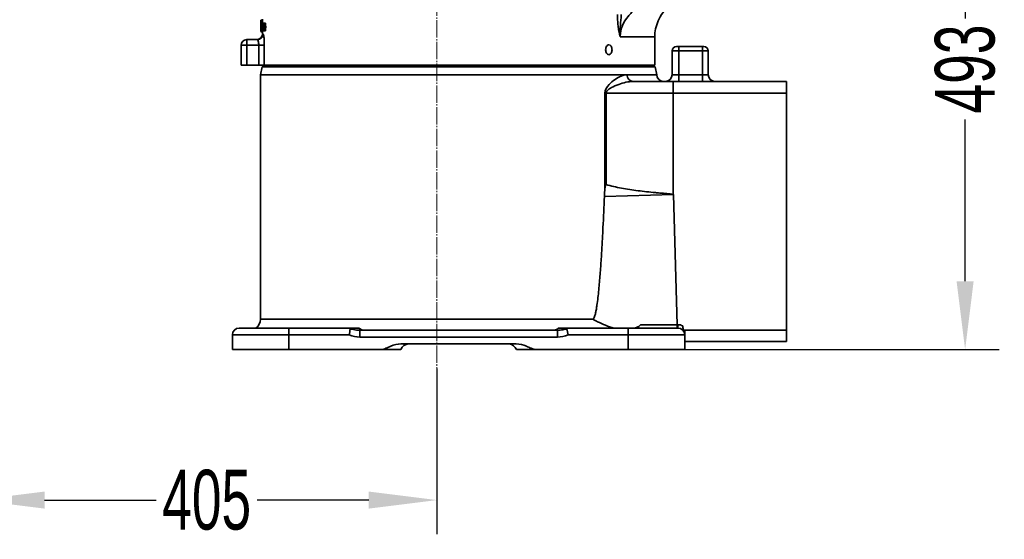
# Model space of a CAD drawing. Header units: millimetres. Extents: x -2477 to 2632, y -1575 to 1890.
# Tile 4 of 9: x -665 to 201, y -117 to 340. Entities that reach past the tile are written whole.
import ezdxf

# ---------------------------------------------------------------- set-up
doc = ezdxf.new("R2010")
doc.units = ezdxf.units.MM
doc.header["$PDSIZE"] = -5
doc.linetypes.add('SLD-中心线', pattern=[19.05, 15.24, -1.27, 1.27, -1.27])
doc.linetypes.add('点画线', pattern=[18, 12, -2, 2, -2])
doc.layers.get('0').update_dxf_attribs({"lineweight": 35})
doc.layers.add('中心线层', color=1, linetype='点画线', lineweight=18)
doc.layers.add('尺寸线层', color=3, linetype='Continuous', lineweight=18)
doc.styles.add('标准', font='txt', dxfattribs={"width": 0.667})
doc.dimstyles.new('标准', dxfattribs={"dimscale": 15, "dimtxt": 3.5, "dimasz": 4, "dimexe": 2, "dimexo": 0, "dimtad": 1, "dimdsep": 46, "dimtxsty": '标准', "dimblk": '_CAXARROW', "dimcen": 0, "dimdle": 6, "dimazin": 2, "dimtfac": 0.707107, "dimtdec": 3, "dimtmove": 2, "dimatfit": 3, "dimfxl": 1, "dimfrac": 2, "dimtolj": 1, "dimarcsym": 1})

# ---------------------------------------------------------------- blocks, each defined once
blk = doc.blocks.new('_CAXARROW')
blk.add_hatch(color=0).paths.add_polyline_path([(0, 0), (-1, 0.125), (-1, -0.125)], flags=0)
blk = doc.blocks.new('*D51')
at = {"layer": 'Defpoints', "color": 0, "transparency": 16777216}
for p in [(-1098.07, 543.04), (-1098.07, 543.04), (-448.07, 543.04), (-956.95, 437.93), (-703, -21.67)]:
    blk.add_point(p, dxfattribs=at)
at = {"layer": '尺寸线层', "color": 0, "linetype": 'Continuous', "lineweight": -2, "transparency": 16777216}
blk.add_arc((-1098.07, 543.04), 175.96, 324.60886, 340.36745, dxfattribs=at)
at = {"layer": '尺寸线层', "color": 0, "lineweight": -2, "transparency": 16777216, "xscale": 60, "yscale": 60, "zscale": 60}
for p, rotation in [((-922.1, 543.04), 80.18372672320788), ((-997.2, 398.86), 224.7925916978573)]:
    blk.add_blockref('_CAXARROW', p, dxfattribs=dict(at, rotation=rotation))
at = {"layer": '尺寸线层', "color": 0, "transparency": 16777216, "insert": (-856.45, 440.49), "char_height": 52.5, "attachment_point": 5, "style": '标准', "bg_fill": 3, "box_fill_scale": 1.1, "bg_fill_color": 256, "bg_fill_true_color": 13158600, "bg_fill_transparency": 0}
blk.add_mtext('\\A1;55%%D', dxfattribs=at)
blk = doc.blocks.new('*D43')
at = {"layer": 'Defpoints', "color": 0, "transparency": 16777216}
for p in [(-298.07, 33.52), (-702.98, -21.66), (-298.07, -82.25)]:
    blk.add_point(p, dxfattribs=at)
at = {"layer": '尺寸线层', "color": 0, "linetype": 'Continuous', "lineweight": -2, "transparency": 16777216}
for p, q in [((-298.07, 33.52), (-298.07, -112.25)), ((-702.98, -21.66), (-702.98, -112.25)), ((-642.98, -82.25), (-545.01, -82.25)), ((-358.07, -82.25), (-456.03, -82.25))]:
    blk.add_line(p, q, dxfattribs=at)
at = {"layer": '尺寸线层', "color": 0, "lineweight": -2, "transparency": 16777216, "xscale": 60, "yscale": 60, "zscale": 60, "rotation": 180}
blk.add_blockref('_CAXARROW', (-702.98, -82.25), dxfattribs=at)
at = {"layer": '尺寸线层', "color": 0, "lineweight": -2, "transparency": 16777216, "xscale": 60, "yscale": 60, "zscale": 60}
blk.add_blockref('_CAXARROW', (-298.07, -82.25), dxfattribs=at)
at = {"layer": '尺寸线层', "color": 0, "transparency": 16777216, "insert": (-500.52, -82.25), "char_height": 52.5, "attachment_point": 5, "style": '标准', "bg_fill": 3, "box_fill_scale": 1.1, "bg_fill_color": 256, "bg_fill_true_color": 13158600, "bg_fill_transparency": 0}
blk.add_mtext('\\A1;405', dxfattribs=at)
blk = doc.blocks.new('*D54')
at = {"layer": 'Defpoints', "color": 0, "transparency": 16777216}
for p in [(-448.07, 543.04), (-80.29, 50.02), (166.19, 50.02)]:
    blk.add_point(p, dxfattribs=at)
at = {"layer": '尺寸线层', "color": 0, "linetype": 'Continuous', "lineweight": -2, "transparency": 16777216}
for p, q in [((-448.07, 543.04), (196.19, 543.04)), ((166.19, 483.04), (166.19, 341.02)), ((166.19, 110.02), (166.19, 252.04)), ((-80.29, 50.02), (196.19, 50.02))]:
    blk.add_line(p, q, dxfattribs=at)
at = {"layer": '尺寸线层', "color": 0, "lineweight": -2, "transparency": 16777216, "xscale": 60, "yscale": 60, "zscale": 60}
for p, rotation in [((166.19, 543.04), 90), ((166.19, 50.02), 270)]:
    blk.add_blockref('_CAXARROW', p, dxfattribs=dict(at, rotation=rotation))
at = {"layer": '尺寸线层', "color": 0, "transparency": 16777216, "insert": (166.19, 296.53), "char_height": 52.5, "attachment_point": 5, "rotation": 90, "style": '标准', "bg_fill": 3, "box_fill_scale": 1.1, "bg_fill_color": 256, "bg_fill_true_color": 13158600, "bg_fill_transparency": 0}
blk.add_mtext('\\A1;493', dxfattribs=at)

msp = doc.modelspace()

# ---------------------------------------------------------------- linework, layer by layer
at = {"color": 7, "linetype": 'Continuous'}
for p, q in [((-136.94, 324.862), (-136.959, 325.349)), ((-136.938, 324.862), (-106.632, 324.862)), ((-106.632, 324.862), (-106.632, 300.012)), ((-111.602, 298.521), (-111.602, 300.012))]:
    msp.add_line(p, q, dxfattribs=at)
at = {"color": 6, "linetype": 'Continuous'}
for p, q in [((-59.592, 312.437), (-91.4, 312.437)), ((-91.4, 291.563), (-91.4, 312.437)), ((-63.568, 316.413), (-87.424, 316.413)), ((-85.436, 316.413), (-85.436, 285.599)), ((-64.562, 316.413), (-64.562, 285.599)), ((-59.592, 291.563), (-59.592, 312.437)), ((-106.402, 298.521), (-104.911, 291.563)), ((-91.4, 291.563), (-59.592, 291.563)), ((9.169, 285.599), (-125.765, 285.599)), ((-90.556, 285.599), (-90.556, 186.344)), ((9.169, 56.979), (9.169, 285.599)), ((9.169, 275.46), (-150.59, 275.46)), ((-150.59, 275.46), (-150.59, 189.747)), ((-149.4, 275.46), (-149.4, 195.131)), ((-90.04, 186.199), (-150.887, 184.616)), ((-90.04, 186.199), (-90.556, 186.347)), ((-90.04, 186.199), (-87.08, 71.881)), ((-87.08, 71.879), (-119.264, 71.879)), ((-87.08, 71.881), (-86.255, 71.889)), ((-87.08, 71.881), (-87.08, 68.907)), ((-86.255, 68.907), (-86.255, 71.889)), ((-428.191, 68.907), (-428.191, 50.021)), ((-365.902, 66.919), (-365.902, 60.955)), ((-365.902, 66.919), (-192.28, 66.919)), ((-192.28, 60.955), (-365.902, 60.955)), ((-192.28, 60.955), (-192.28, 66.919)), ((-191.453, 68.907), (-86.255, 68.907)), ((-80.291, 62.943), (-182.863, 62.943)), ((-129.991, 50.021), (-129.991, 68.907)), ((-81.381, 66.919), (9.169, 66.919)), ((-81.097, 66.01), (-81.381, 66.919)), ((-80.966, 65.698), (-81.097, 66.01)), ((-80.291, 66.919), (-80.291, 50.021)), ((-228.439, 54.991), (-329.742, 54.991)), ((9.169, 56.979), (-80.291, 56.979)), ((-228.205, 50.021), (-80.291, 50.021))]:
    msp.add_line(p, q, dxfattribs=at)
at = {"color": 7, "linetype": 'Continuous'}
msp.add_lwpolyline([(-137.005, 325.284), (-136.988, 325.311), (-136.971, 325.334), (-136.948, 325.356)], dxfattribs=at)
msp.add_arc((-204.953, 314.304), 68.829, 8.823071, 9.179073, dxfattribs=at)
at = {"color": 6, "linetype": 'Continuous'}
for centre, radius, start, end in [((-87.424, 312.437), 3.976, 90, 180), ((-63.568, 312.437), 3.976, 0, 90), ((-98.947, 291.563), 5.964, 180, 270), ((-97.364, 291.563), 5.964, 270, 0), ((-53.628, 291.563), 5.964, 180, 270), ((7.823, 178.007), 158.848, 175.761703, 177.615351), ((-86.255, 62.943), 8.946, 61.772847, 90.000001), ((134.874, -32.512), 519.045, 168.806735, 169.402795), ((-335.076, 233.664), 170.005, 256.661033, 257.233354), ((-361.66, 74.374), 7.455, 227.166572, 265.902046), ((-196.522, 74.374), 7.455, 270, 312.833428), ((-223.136, 233.804), 170.148, 282.766252, 283.338087), ((-687.158, -31.375), 513.039, 10.59353, 11.196566), ((-86.255, 62.943), 5.964, 0, 90), ((-322.605, 47.039), 7.952, 91.756792, 157.975687), ((-235.576, 47.039), 7.952, 22.024313, 83.356645)]:
    msp.add_arc(centre, radius, start, end, dxfattribs=at)
at = {"color": 7, "linetype": 'Continuous'}
for points, knots in [([(-136.949, 325.356), (-136.877, 328.52), (-135.534, 334.865), (-130.489, 342.985), (-123.666, 349.353), (-109.859, 358.226), (-92.736, 363.495), (-76.933, 366.501), (-67.13, 367.815), (-64.693, 368.012), (-59.628, 368.578), (-60.197, 368.481)], [0, 0, 0, 0, 0.099882, 0.1993424, 0.2972041, 0.3918851, 0.7167783, 0.8383597, 0.9274676, 0.9817814, 1, 1, 1, 1]), ([(-106.634, 324.862), (-106.634, 329.616), (-104.344, 339.978), (-94.304, 353.555), (-78.859, 363.692), (-66.571, 367.396), (-60.209, 368.48)], [0, 0, 0, 0, 0.2074146, 0.4475951, 0.7184555, 1, 1, 1, 1]), ([(-137.005, 325.284), (-137.184, 325.618), (-137.341, 326.385), (-137.766, 327.881), (-138.188, 329.819), (-138.613, 332.171), (-139.032, 335.364), (-139.305, 339.423), (-139.333, 342.687), (-139.323, 344.329)], [0, 0, 0, 0, 0.0589967, 0.1197189, 0.2430358, 0.367165, 0.4919924, 0.7442782, 1, 1, 1, 1]), ([(-136.128, 344.293), (-136.312, 341.125), (-136.709, 336.39), (-137.135, 330.859), (-137.118, 327.708), (-137.068, 326.131), (-136.949, 325.356)], [0, 0, 0, 0, 0.5016765, 0.7514798, 0.8760445, 1, 1, 1, 1]), ([(-149.833, 313.431), (-149.833, 314.499), (-149.492, 316.414), (-147.774, 317.804), (-146.98, 317.804)], [0, 0, 0, 0, 0.5736501, 1, 1, 1, 1]), ([(-146.98, 309.057), (-147.774, 309.057), (-149.492, 310.448), (-149.833, 312.362), (-149.833, 313.431)], [0, 0, 0, 0, 0.4263352, 1, 1, 1, 1]), ([(-146.98, 317.804), (-146.197, 317.804), (-144.501, 316.396), (-144.212, 314.496), (-144.212, 313.431)], [0, 0, 0, 0, 0.4234787, 1, 1, 1, 1]), ([(-144.212, 313.431), (-144.212, 312.366), (-144.501, 310.465), (-146.197, 309.057), (-146.98, 309.057)], [0, 0, 0, 0, 0.576507, 1, 1, 1, 1])]:
    msp.add_open_spline(points, degree=3, knots=knots, dxfattribs=at)
at = {"color": 6, "linetype": 'Continuous'}
for points, knots in [([(-130.841, 291.563), (-132.626, 291.563), (-136.446, 290.514), (-141.82, 287.326), (-147.22, 282.85), (-150.594, 278.211), (-150.59, 275.46)], [0, 0, 0, 0, 0.1996117, 0.4304131, 0.6923739, 1, 1, 1, 1]), ([(-130.841, 291.563), (-130.841, 290.072), (-129.955, 287.107), (-127.095, 285.599), (-125.765, 285.599)], [0, 0, 0, 0, 0.5283384, 1, 1, 1, 1]), ([(-149.4, 275.46), (-149.4, 276.563), (-147.616, 278.513), (-143.79, 280.788), (-138.467, 283.099), (-132.139, 284.987), (-127.839, 285.599), (-125.765, 285.599)], [0, 0, 0, 0, 0.1241024, 0.2555232, 0.516204, 0.766651, 1, 1, 1, 1]), ([(-149.4, 195.131), (-149.595, 195.195), (-149.914, 194.62), (-150.097, 193.833), (-150.321, 192.603), (-150.472, 191.19), (-150.555, 190.227), (-150.59, 189.747)], [0, 0, 0, 0, 0.1091105, 0.234197, 0.4881933, 0.743771, 1, 1, 1, 1]), ([(-149.4, 195.131), (-145.012, 193.674), (-135.664, 191.625), (-123.726, 189.883), (-113.771, 188.719), (-107.394, 188.064), (-102.239, 187.575), (-98.348, 187.212), (-95.093, 186.928), (-92.5, 186.638), (-91.184, 186.528), (-90.556, 186.344)], [0, 0, 0, 0, 0.2328065, 0.4799192, 0.6076402, 0.7373275, 0.8027087, 0.868339, 0.9341348, 0.9670682, 1, 1, 1, 1]), ([(-150.887, 184.616), (-151.268, 175.471), (-151.904, 161.758), (-152.864, 143.482), (-153.683, 129.788), (-154.474, 118.388), (-155.209, 109.283), (-155.828, 102.468), (-156.544, 95.672), (-157.259, 90.036), (-157.973, 85.555), (-158.601, 82.264), (-159.321, 79.526), (-160.034, 77.662), (-160.757, 76.7), (-161.208, 76.685)], [0, 0, 0, 0, 0.2518601, 0.3777474, 0.5035847, 0.6293416, 0.6921719, 0.7549499, 0.8176437, 0.8801791, 0.9113304, 0.942312, 0.9728481, 0.9875656, 1, 1, 1, 1]), ([(-161.209, 76.685), (-159.78, 75.947), (-153.797, 72.917), (-147.567, 70.301), (-142.664, 68.885)], [0, 0, 0, 0, 0.2395856, 1, 1, 1, 1]), ([(-119.263, 71.879), (-119.713, 71.035), (-121.264, 69.903), (-122.933, 69.297), (-123.739, 69.105)], [0, 0, 0, 0, 0.5357232, 1, 1, 1, 1]), ([(-81.381, 66.919), (-81.461, 67.206), (-81.794, 68.483), (-82.024, 69.802), (-82.024, 70.825)], [0, 0, 0, 0, 0.2262046, 1, 1, 1, 1]), ([(-374.298, 68.245), (-374.239, 68.541), (-373.421, 68.855), (-372.796, 68.907), (-372.411, 68.907)], [0, 0, 0, 0, 0.439933, 1, 1, 1, 1]), ([(-365.902, 66.919), (-366.436, 66.919), (-368.709, 67.028), (-370.948, 67.479), (-372.643, 67.861)], [0, 0, 0, 0, 0.235182, 1, 1, 1, 1]), ([(-185.538, 67.861), (-186.128, 67.728), (-188.346, 67.249), (-190.614, 66.919), (-192.28, 66.919)], [0, 0, 0, 0, 0.26634, 1, 1, 1, 1]), ([(-185.77, 68.907), (-185.386, 68.907), (-184.761, 68.855), (-183.942, 68.541), (-183.884, 68.245)], [0, 0, 0, 0, 0.5600641, 1, 1, 1, 1]), ([(-347.372, 50.021), (-345.844, 50.021), (-342.858, 51.092), (-337.372, 53.644), (-332.799, 54.991), (-329.742, 54.991)], [0, 0, 0, 0, 0.2495928, 0.5006968, 1, 1, 1, 1]), ([(-228.439, 54.991), (-225.382, 54.991), (-220.809, 53.644), (-215.324, 51.092), (-212.338, 50.021), (-210.81, 50.021)], [0, 0, 0, 0, 0.4993035, 0.7504076, 1, 1, 1, 1])]:
    msp.add_open_spline(points, degree=3, knots=knots, dxfattribs=at)
for points in [[(-365.902, 60.955), (-369.11, 60.955), (-372.327, 61.784), (-375.318, 62.943)], [(-182.863, 62.943), (-185.855, 61.784), (-189.072, 60.955), (-192.28, 60.955)]]:
    msp.add_open_spline(points, degree=3, dxfattribs=at)
at = {"layer": '中心线层', "linetype": 'SLD-中心线'}
msp.add_line((-298.071, 606.045), (-298.071, 33.521), dxfattribs=at)

# ---------------------------------------------------------------- dimensions: what is measured, and where the dimension line sits
at = {"layer": '尺寸线层'}
dim = msp.add_angular_dim_2l(base=(-956.952, 437.927), line1=((-448.071, 543.045), (-1098.068, 543.045)), line2=((-1098.068, 543.045), (-702.997, -21.671)), text='55%%D', dimstyle='标准', override={"dimtad": 0, "dimtih": 1, "dimtoh": 1, "dimsah": 1, "dimtdec": 2, "dimtfill": 1}, dxfattribs=at)
dim.commit()
dim.dimension.update_dxf_attribs({"geometry": '*D51', "text_midpoint": (-856.448, 440.485), "dimtype": 162})

# ---------------------------------------------------------------- next in the draw order: linework, layer by layer
at = {"color": 7, "linetype": 'Continuous'}
for p, q in [((-453.002, 339.471), (-451.502, 339.471)), ((-452.992, 329.409), (-452.992, 339.471)), ((-451.55, 340.343), (-451.55, 339.471)), ((-451.502, 339.471), (-451.502, 337.076)), ((-452.992, 329.409), (-451.502, 329.409)), ((-452.933, 329.288), (-452.959, 329.352)), ((-451.55, 329.288), (-452.933, 329.288)), ((-452.597, 337.076), (-452.597, 335.501)), ((-451.11, 337.076), (-452.597, 337.076)), ((-452.597, 331.561), (-452.597, 329.985)), ((-452.597, 329.985), (-451.11, 329.985)), ((-452.014, 332.925), (-452.014, 334.016)), ((-452.014, 334.016), (-451.064, 334.016)), ((-451.064, 332.925), (-452.014, 332.925)), ((-451.55, 329.409), (-451.55, 327.347)), ((-451.502, 329.985), (-451.502, 329.409)), ((-451.068, 330.247), (-451.11, 329.985)), ((-451.065, 330.247), (-451.11, 329.985)), ((-451.064, 334.137), (-451.064, 332.803)), ((-451.064, 334.137), (-450.64, 334.137)), ((-450.64, 332.803), (-451.064, 332.803)), ((-450.64, 336.804), (-450.64, 334.137)), ((-450.64, 336.804), (-448.943, 336.804)), ((-450.64, 332.803), (-450.64, 330.137)), ((-448.943, 330.137), (-450.64, 330.137)), ((-450.412, 334.137), (-450.412, 336.804)), ((-450.412, 334.137), (-448.461, 334.137)), ((-450.412, 330.137), (-450.412, 332.803)), ((-448.461, 332.803), (-450.412, 332.803)), ((-449.925, 332.803), (-449.925, 334.137)), ((-448.943, 336.804), (-448.943, 334.137)), ((-448.943, 332.803), (-448.943, 330.137)), ((-448.461, 334.137), (-448.461, 332.803)), ((-465.31, 300.012), (-465.31, 322.377)), ((-455.892, 322.377), (-465.31, 322.377)), ((-450.94, 327.347), (-451.55, 327.347)), ((-470.28, 317.407), (-470.28, 300.012)), ((-470.28, 317.407), (-449.85, 317.407)), ((-454.771, 317.407), (-454.771, 300.012)), ((-449.85, 300.012), (-449.85, 317.407)), ((-106.632, 300.012), (-470.28, 300.012)), ((-446.58, 298.521), (-446.58, 300.012))]:
    msp.add_line(p, q, dxfattribs=at)
at = {"color": 6, "linetype": 'Continuous'}
for p, q in [((-451.78, 298.521), (-453.271, 291.563)), ((-106.404, 298.521), (-451.777, 298.521)), ((-453.271, 76.685), (-453.271, 291.563)), ((-453.271, 291.563), (-104.911, 291.563)), ((-453.271, 76.685), (-161.208, 76.685)), ((-477.891, 50.021), (-477.891, 62.943)), ((-375.318, 62.943), (-477.891, 62.943)), ((-471.927, 68.907), (-366.729, 68.907)), ((-477.891, 50.021), (-329.978, 50.021))]:
    msp.add_line(p, q, dxfattribs=at)
at = {"color": 7, "linetype": 'Continuous'}
for centre, radius, start, end in [((-412.498, 343.14), 40.555, 188.598685, 190.059454), ((-418.168, 341.164), 34.892, 189.341241, 192.747633), ((-422.298, 326.231), 30.764, 166.400483, 170.023374), ((-415.243, 324.1), 37.815, 168.026399, 171.046302), ((-411.945, 343.238), 41.116, 190.059662, 191.507068), ((-411.332, 343.363), 41.741, 191.507265, 192.94021), ((-414.358, 323.916), 38.719, 166.545051, 168.031472), ((-410.848, 343.111), 40.711, 188.52467, 189.060708), ((-413.667, 324.139), 37.896, 169.623133, 170.724131), ((-410.589, 343.153), 40.973, 189.061141, 189.974042), ((-410.135, 343.233), 41.434, 189.975147, 191.411007), ((-413.187, 324.05), 38.384, 168.131388, 169.622128), ((-409.686, 343.323), 41.893, 191.409805, 192.133701), ((-412.737, 323.957), 38.844, 167.381622, 168.132737), ((-465.31, 317.407), 4.97, 90, 180), ((-456.52, 327.347), 4.97, 277.175349, 0)]:
    msp.add_arc(centre, radius, start, end, dxfattribs=at)
at = {"color": 6, "linetype": 'Continuous'}
for centre, radius, start, end in [((-463.209, 76.859), 9.94, 306.233848, 359), ((-471.927, 62.943), 5.964, 90, 180)]:
    msp.add_arc(centre, radius, start, end, dxfattribs=at)
at = {"color": 7, "linetype": 'Continuous'}
for points, knots in [([(-450.94, 327.347), (-450.94, 326.079), (-451.992, 323.441), (-454.628, 322.377), (-455.892, 322.377)], [0, 0, 0, 0, 0.5006264, 1, 1, 1, 1]), ([(-454.771, 317.407), (-454.771, 318.043), (-454.83, 319.212), (-455.1, 320.804), (-455.392, 321.754), (-455.718, 322.377), (-455.892, 322.377)], [0, 0, 0, 0, 0.3666631, 0.6809415, 0.8994575, 1, 1, 1, 1]), ([(-450.94, 327.347), (-450.855, 327.347), (-450.702, 327.016), (-450.557, 326.506), (-450.374, 325.565), (-450.132, 323.794), (-449.91, 321.023), (-449.85, 318.677), (-449.85, 317.407)], [0, 0, 0, 0, 0.025274, 0.0842551, 0.1767187, 0.3006972, 0.6216579, 1, 1, 1, 1])]:
    msp.add_open_spline(points, degree=3, knots=knots, dxfattribs=at)

# ---------------------------------------------------------------- next in the draw order: dimensions: what is measured, and where the dimension line sits
at = {"layer": '尺寸线层'}
dim = msp.add_linear_dim(base=(-298.071, -82.25), p1=(-702.978, -21.658), p2=(-298.071, 33.521), text='405', dimstyle='标准', override={"dimsah": 1, "dimtfac": 1, "dimtfill": 1}, dxfattribs=at)
dim.commit()
dim.dimension.update_dxf_attribs({"geometry": '*D43', "text_midpoint": (-500.524, -82.25), "dimtype": 160})

# ---------------------------------------------------------------- next in the draw order: dimensions: what is measured, and where the dimension line sits
dim = msp.add_linear_dim(base=(166.188, 50.021), p1=(-448.071, 543.045), p2=(-80.291, 50.021), angle=90, text='493', dimstyle='标准', override={"dimsah": 1, "dimtfac": 1, "dimtfill": 1}, dxfattribs=at)
dim.commit()
dim.dimension.update_dxf_attribs({"geometry": '*D54', "text_midpoint": (166.188, 296.533), "dimtype": 160})

doc.saveas('drawing.dxf')
